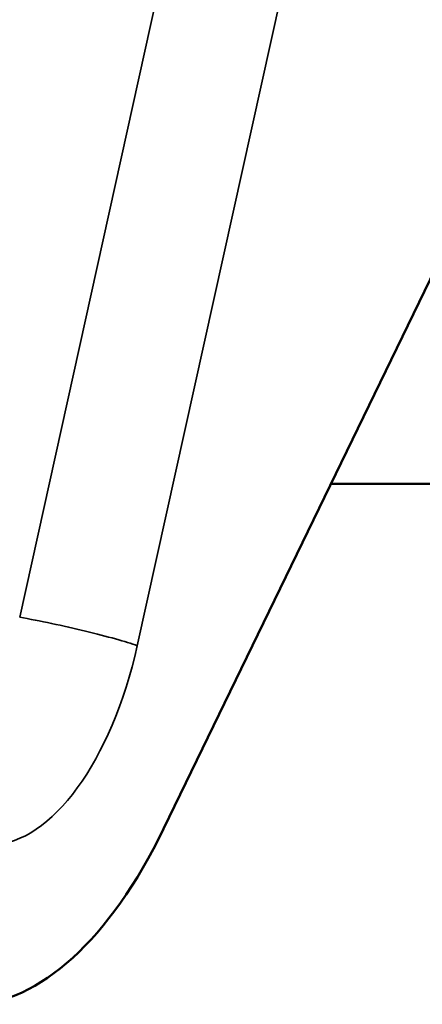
# Model space of a CAD drawing. Header units: inches. Extents: x 1 to 199, y 4 to 126.
# Tile 32 of 54: x 98.93 to 100.67, y 37.33 to 41.56. Entities that reach past the tile are written whole.
import ezdxf

# ---------------------------------------------------------------- set-up
doc = ezdxf.new("R2010")
doc.units = ezdxf.units.IN
doc.header["$LTSCALE"] = 5.882353
doc.header["$MEASUREMENT"] = 0
doc.layers.add('Visible (ANSI)', color=7, linetype='Continuous', lineweight=50)
doc.layers.add('Visible Narrow (ANSI)', color=7, linetype='Continuous', lineweight=35)

msp = doc.modelspace()

# ---------------------------------------------------------------- linework, layer by layer
at = {"layer": 'Visible (ANSI)'}
for p, q in [((101.7655, 42.6431), (99.5534, 38.0858)), ((100.2731, 39.5684), (102.1455, 39.5684))]:
    msp.add_line(p, q, dxfattribs=at)
msp.add_ellipse((98.9633, 39.1091), major_axis=(-0.3121, -1.7705), ratio=0.488525, start_param=0.085914, end_param=1.043098, dxfattribs=at)
at = {"layer": 'Visible Narrow (ANSI)'}
for p, q in [((100.0053, 43.832), (98.9344, 38.995)), ((99.4401, 38.8728), (100.538, 43.832))]:
    msp.add_line(p, q, dxfattribs=at)
for centre, major_axis, ratio, start_param, end_param in [((99.1191, 38.9299), (-0.3661, 0.0811), 0.073787, 3.660045, 5.257249), ((98.9557, 39.0521), (-0.1813, -1.0283), 0.488525, 0.085914, 1.482177)]:
    msp.add_ellipse(centre, major_axis=major_axis, ratio=ratio, start_param=start_param, end_param=end_param, dxfattribs=at)

doc.saveas('drawing.dxf')
